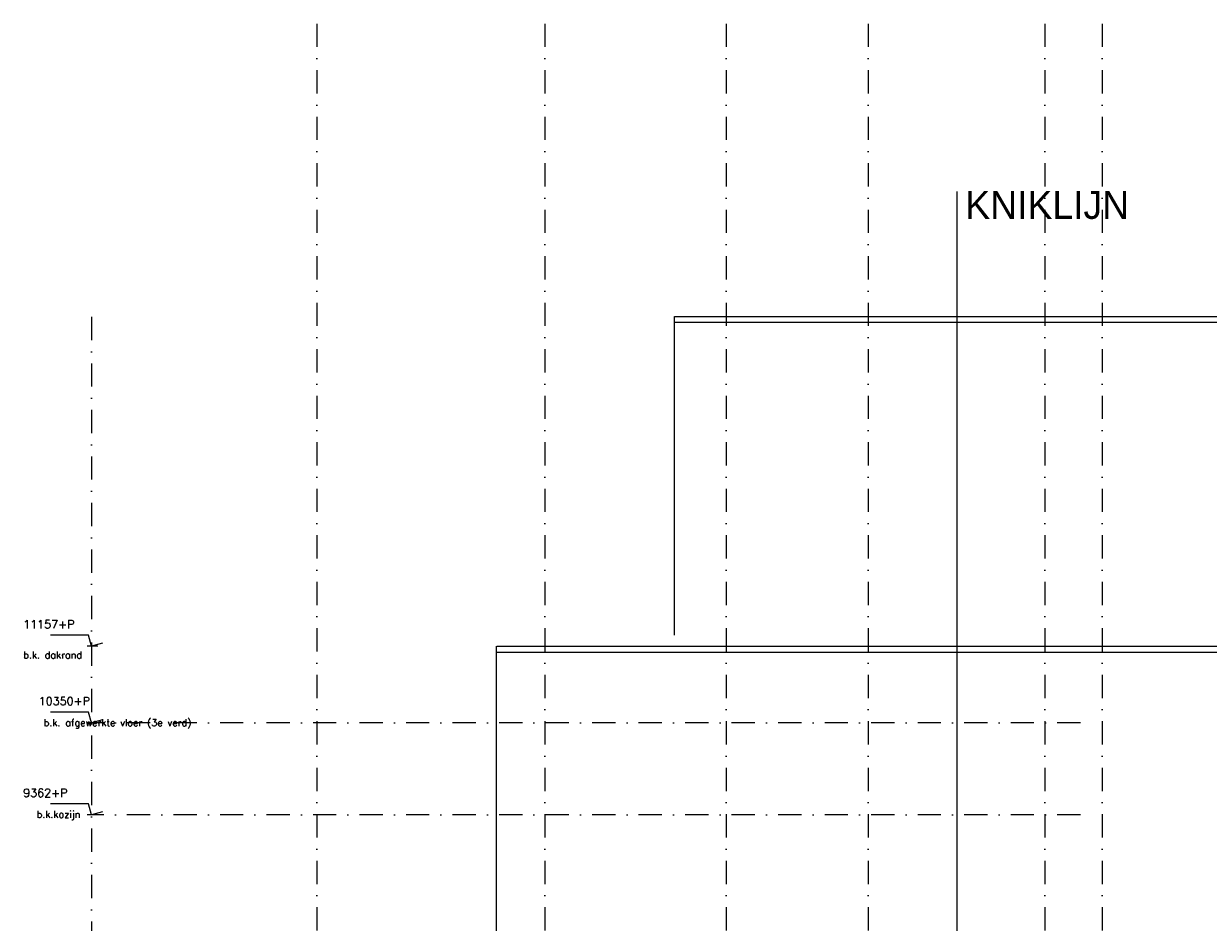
# Model space of a CAD drawing. Extents: x 145187 to 222247, y 87753 to 171871.
# Tile 21 of 37: x 149586 to 162322, y 100652 to 110315. Entities that reach past the tile are written whole.
import ezdxf

# ---------------------------------------------------------------- set-up
doc = ezdxf.new("R2010")
doc.units = 0
doc.header["$LTSCALE"] = 5
doc.header["$MEASUREMENT"] = 0
doc.linetypes.add('DASHDOT', pattern=[1, 0.5, -0.25, 0, -0.25])
doc.linetypes.add('DD1', pattern=[2.66667, 1.66667, -0.5, 0, -0.5])
doc.layers.get('0').update_dxf_attribs({"linetype": 'CONTINUOUS'})
for name, color, linetype in [('A--L16D4_FUNDERING_F123-', 4, 'CONTINUOUS'), ('A--L21D1_BUITENWAND', 1, 'CONTINUOUS'), ('A--L21D3_BUITENWAND', 3, 'CONTINUOUS'), ('A--M01A1_MAATVOERING', 1, 'CONTINUOUS'), ('A--M01B1_HOOGTE_MAATV', 1, 'CONTINUOUS'), ('A--T01A-35_TEKSTPRES', 3, 'CONTINUOUS'), ('A--T01B2_HOOGTE_MAATV', 2, 'CONTINUOUS'), ('A--T01B3_HOOGTE_MAATV', 3, 'CONTINUOUS'), ('STRAMIEN', 8, 'DD1')]:
    doc.layers.add(name, color=color, linetype=linetype)
doc.styles.add('HOOGTEXT', font='ROMANS.shx', dxfattribs={"height": 2.5})
doc.styles.add('style1', font='tsacor__.ttf', dxfattribs={"height": 10})

# ---------------------------------------------------------------- blocks, each defined once
blk = doc.blocks.new('HOOGTEP')
at = {"layer": 'A--M01A1_MAATVOERING'}
for p, q in [((-2.41, 0.65), (0, 0)), ((0, 0), (0.62, 2.33)), ((0.62, 2.33), (8.79, 2.33))]:
    blk.add_line(p, q, dxfattribs=at)
at = {"layer": 'A--M01B1_HOOGTE_MAATV'}
blk.add_line((-1.38, 0), (0.91, 0), dxfattribs=at)
at = {"layer": 'A--T01B2_HOOGTE_MAATV', "style": 'HOOGTEXT', "flags": 4}
blk.add_attdef('TEKST', (1.84, -0.67), '', height=1.5, dxfattribs=at)
at = {"layer": 'A--T01B3_HOOGTE_MAATV', "style": 'HOOGTEXT', "flags": 4}
blk.add_attdef('HOOGTE', (1.67, 3.82), '', height=1.75, dxfattribs=at)

msp = doc.modelspace()

# ---------------------------------------------------------------- linework, layer by layer
at = {"layer": 'A--L16D4_FUNDERING_F123-', "ltscale": 10}
msp.add_line((159623.2, 89813.5), (159623.2, 108511.5), dxfattribs=at)
at = {"layer": 'A--L21D1_BUITENWAND'}
for p, q in [((156583.3, 107165.1), (165121.3, 107165.1)), ((156583.3, 103739), (156583.3, 107165.1)), ((156583.3, 107105.1), (165121.3, 107105.1)), ((154671.2, 103622), (164199.3, 103622))]:
    msp.add_line(p, q, dxfattribs=at)
at = {"layer": 'A--L21D3_BUITENWAND'}
for p, q in [((154670.9, 99697), (154670.9, 103621.8)), ((154670.9, 103557.9), (164199.3, 103557.9))]:
    msp.add_line(p, q, dxfattribs=at)
at = {"layer": 'STRAMIEN', "linetype": 'DASHDOT', "ltscale": 100}
for p, q in [((152739.3, 110315), (152739.3, 90172.2)), ((155189.3, 110315), (155189.3, 90172.2)), ((157139.3, 110315), (157139.3, 90172.2)), ((158664.3, 110315), (158664.3, 90754.3)), ((160564.3, 110315), (160564.3, 90754.3)), ((161179.8, 110315), (161179.8, 90754.3)), ((150314.3, 107162), (150314.3, 90125.1)), ((160948.3, 102795.9), (150314.3, 102795.9)), ((160948.3, 101807.9), (150314.3, 101807.9))]:
    msp.add_line(p, q, dxfattribs=at)

# ---------------------------------------------------------------- block references
ref = msp.add_blockref('HOOGTEP', (150314.3, 103621.8), dxfattribs=dict(xscale=-50, yscale=50, zscale=50))
ref.add_attrib('TEKST', 'b.k. dakrand', (149580.6, 103487.8), dxfattribs={"layer": 'A--T01B2_HOOGTE_MAATV', "height": 75, "style": 'HOOGTEXT', "flags": 4})
ref.add_attrib('HOOGTE', '11157+P', (149580.6, 103812.8), dxfattribs={"layer": 'A--T01B3_HOOGTE_MAATV', "height": 87.5, "style": 'HOOGTEXT', "flags": 4})
ref = msp.add_blockref('HOOGTEP', (150314.3, 102795.9), dxfattribs=dict(xscale=-50, yscale=50, zscale=50))
ref.add_attrib('TEKST', 'b.k. afgewerkte vloer (3e verd)', (149800.8, 102762.3), dxfattribs={"layer": 'A--T01B2_HOOGTE_MAATV', "height": 75, "style": 'HOOGTEXT', "flags": 4})
ref.add_attrib('HOOGTE', '10350+P', (149747.3, 102986.9), dxfattribs={"layer": 'A--T01B3_HOOGTE_MAATV', "height": 87.5, "style": 'HOOGTEXT', "flags": 4})
ref = msp.add_blockref('HOOGTEP', (150314.3, 101807.9), dxfattribs=dict(xscale=-50, yscale=50, zscale=50))
ref.add_attrib('TEKST', 'b.k.kozijn', (149725.8, 101774.3), dxfattribs={"layer": 'A--T01B2_HOOGTE_MAATV', "height": 75, "style": 'HOOGTEXT', "flags": 4})
ref.add_attrib('HOOGTE', '9362+P', (149580.6, 101998.9), dxfattribs={"layer": 'A--T01B3_HOOGTE_MAATV', "height": 87.5, "style": 'HOOGTEXT', "flags": 4})

# ---------------------------------------------------------------- texts
at = {"layer": 'A--T01A-35_TEKSTPRES', "style": 'style1'}
msp.add_text('KNIKLIJN', height=300, dxfattribs=at).set_placement((159709.5, 108216.1))

doc.saveas('drawing.dxf')
